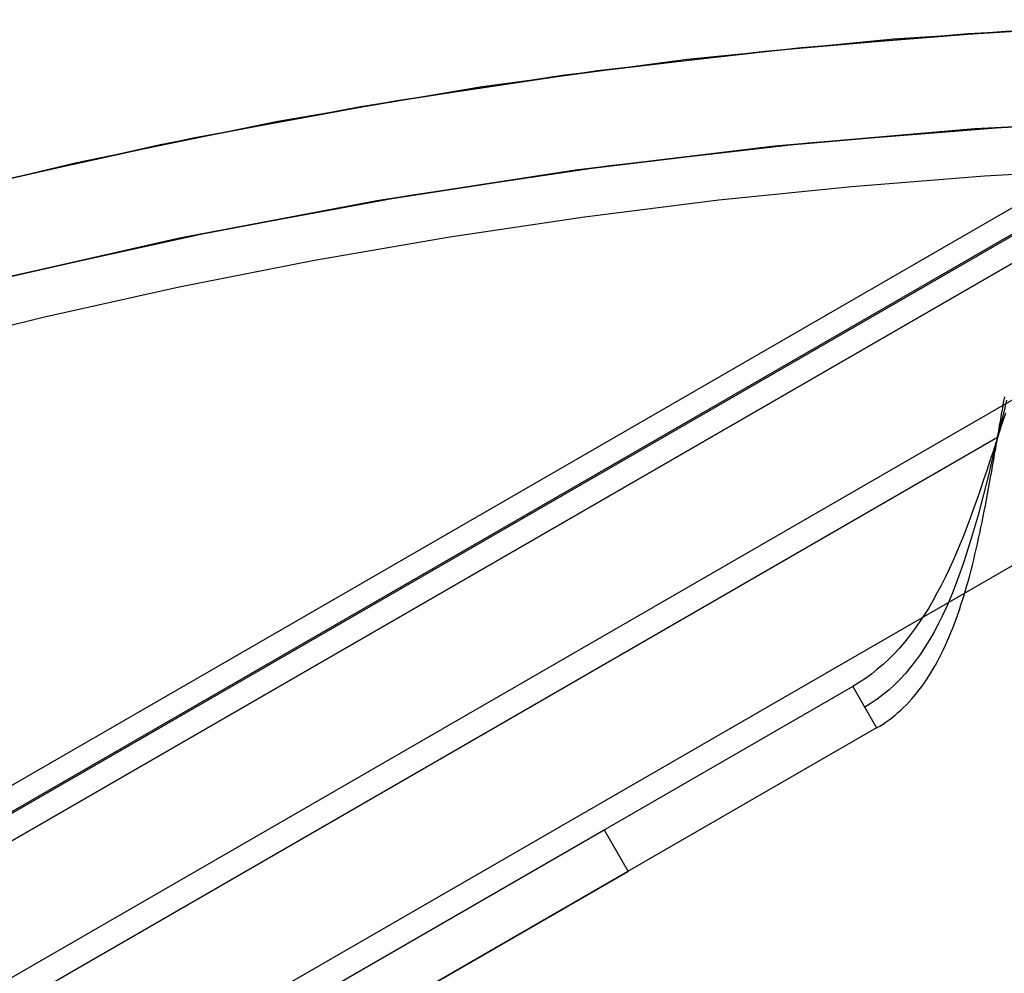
# Model space of a CAD drawing. Header units: millimetres. Extents: x -356 to 356, y -410 to 410.
# Tile 96 of 126: x -14.18 to -3.89, y 52.53 to 62.5. Entities that reach past the tile are written whole.
import ezdxf

# ---------------------------------------------------------------- set-up
doc = ezdxf.new("R2010")
doc.units = ezdxf.units.MM
doc.header["$MEASUREMENT"] = 0
doc.layers.add('1', color=7, linetype='Continuous')

msp = doc.modelspace()

# ---------------------------------------------------------------- linework, layer by layer
at = {"layer": '1', "color": 252}
for points in [[(-32.474, 53.401), (-30.632, 54.479), (-28.754, 55.493), (-26.843, 56.442), (-24.9, 57.326), (-22.928, 58.142), (-20.93, 58.891), (-18.907, 59.572), (-16.862, 60.182), (-14.798, 60.723), (-12.716, 61.193), (-10.619, 61.591), (-8.51, 61.918), (-6.392, 62.172), (-4.265, 62.354), (-2.134, 62.464), (0, 62.5)], [(-32.247, 53.539), (-30.393, 54.613), (-28.502, 55.622), (-26.579, 56.567), (-24.624, 57.445), (-22.64, 58.255), (-20.63, 58.997), (-18.595, 59.67), (-16.538, 60.272), (-14.462, 60.804), (-12.369, 61.264), (-10.262, 61.652), (-8.142, 61.967), (-6.013, 62.21), (-3.877, 62.38), (-1.736, 62.476)], [(3.607, 62.396), (1.444, 62.483), (-0.722, 62.496), (-2.886, 62.433), (-5.048, 62.296), (-7.203, 62.084), (-9.349, 61.797), (-11.484, 61.436), (-13.606, 61.001), (-15.711, 60.493), (-17.797, 59.913), (-19.862, 59.26), (-21.903, 58.536), (-23.918, 57.742), (-25.904, 56.879), (-27.859, 55.948), (-29.78, 54.949), (-31.666, 53.884)], [(0, 61.5), (-2.1, 61.464), (-4.197, 61.357), (-6.289, 61.178), (-8.374, 60.927), (-10.449, 60.606), (-12.513, 60.214), (-14.561, 59.751), (-16.593, 59.219), (-18.605, 58.618), (-20.595, 57.949), (-22.562, 57.212), (-24.502, 56.408), (-26.413, 55.539), (-28.294, 54.605), (-30.142, 53.607), (-31.954, 52.547)], [(-31.954, 52.547), (-30.142, 53.607), (-28.294, 54.605), (-26.413, 55.539), (-24.502, 56.408), (-22.562, 57.212), (-20.595, 57.949), (-18.605, 58.618), (-16.593, 59.219), (-14.561, 59.751), (-12.513, 60.214), (-10.449, 60.606), (-8.374, 60.927), (-6.289, 61.178), (-4.197, 61.357), (-2.1, 61.464), (0, 61.5)], [(-31.747, 52.672), (-29.923, 53.73), (-28.064, 54.724), (-26.172, 55.653), (-24.249, 56.517), (-22.298, 57.315), (-20.321, 58.046), (-18.319, 58.708), (-16.296, 59.302), (-14.254, 59.825), (-12.196, 60.279), (-10.123, 60.661), (-8.038, 60.973), (-5.943, 61.212), (-3.842, 61.38), (-1.736, 61.475)], [(-2.893, 61.057), (-50.957, 33.307)], [(-2.893, 61.057), (-50.957, 33.307)], [(-2.893, 61.057), (-50.957, 33.307)], [(0, 61), (-1.354, 60.985), (-2.719, 60.939), (-4.095, 60.862), (-5.481, 60.753), (-6.875, 60.611), (-8.277, 60.436), (-9.686, 60.226), (-11.1, 59.982), (-12.518, 59.702), (-13.939, 59.386), (-15.362, 59.034), (-16.785, 58.645), (-18.207, 58.22), (-19.627, 57.756), (-21.043, 57.256), (-22.454, 56.717), (-23.858, 56.141), (-25.254, 55.527), (-26.641, 54.875), (-28.017, 54.185), (-29.38, 53.458), (-30.729, 52.694)], [(0, 61), (-1.354, 60.985), (-2.719, 60.939), (-4.095, 60.862), (-5.481, 60.753), (-6.875, 60.611), (-8.277, 60.436), (-9.686, 60.226), (-11.1, 59.982), (-12.518, 59.702), (-13.939, 59.386), (-15.362, 59.034), (-16.785, 58.645), (-18.207, 58.22), (-19.627, 57.756), (-21.043, 57.256), (-22.454, 56.717), (-23.858, 56.141), (-25.254, 55.527), (-26.641, 54.875), (-28.017, 54.185), (-29.38, 53.458), (-30.729, 52.694)], [(-51.062, 32.972), (-2.912, 60.772)], [(-50.832, 33.09), (-2.768, 60.84)], [(-2.643, 60.624), (-50.707, 32.874)], [(-50.707, 32.874), (-2.643, 60.624)], [(-2.643, 60.624), (-50.707, 32.874)], [(-50.312, 31.673), (-2.162, 59.472)], [(-50.312, 31.673), (-2.162, 59.472)], [(-49.562, 30.374), (-1.412, 58.173)], [(-47.892, 32.767), (-3.958, 58.132)], [(-47.892, 32.767), (-3.958, 58.132)], [(-5.473, 55.525), (-44.877, 32.775)], [(-5.473, 55.525), (-5.223, 55.092)], [(-5.223, 55.092), (-44.627, 32.342)], [(-42.279, 34.275), (-8.071, 54.025)], [(-8.071, 54.025), (-7.821, 53.592)], [(-42.029, 33.842), (-7.821, 53.592)]]:
    msp.add_lwpolyline(points, dxfattribs=at)
at = {"layer": '1', "color": 252, "extrusion": (0.999401, 0.002077, -0.034557)}
msp.add_lwpolyline([(57.963, -527.6), (57.993, -528.099)], dxfattribs=at)
at = {"layer": '1', "color": 252, "extrusion": (0.976596, 0.082044, -0.198817)}
msp.add_lwpolyline([(57.166, -517.308), (57.36, -517.769)], dxfattribs=at)
at = {"layer": '1', "color": 252, "extrusion": (0.930777, 0.248714, -0.267948)}
msp.add_lwpolyline([(55.417, -506.345), (55.77, -506.699)], dxfattribs=at)
at = {"layer": '1', "color": 252, "extrusion": (-0.183311, 0.317504, 0.93037)}
msp.add_lwpolyline([(-23.648, -240.907), (-23.648, -241.407)], dxfattribs=at)
at = {"layer": '1', "color": 252, "extrusion": (-0.231455, 0.935414, -0.267261)}
for points in [[(-2.259, -501.975), (-8.024, -495.749)], [(-2.329, -502.04), (-8.093, -495.813)], [(-8.163, -495.877), (-2.398, -502.104)]]:
    msp.add_lwpolyline(points, dxfattribs=at)
at = {"layer": '1', "color": 252}
for points in [[(-3.864, 58.519, -528.051), (-3.891, 58.41, -528.039), (-3.917, 58.3, -528.031), (-3.944, 58.19, -528.027), (-3.971, 58.08, -528.027), (-3.997, 57.97, -528.031), (-4.024, 57.86, -528.038), (-4.051, 57.75, -528.05), (-4.078, 57.641, -528.065), (-4.106, 57.533, -528.084), (-4.134, 57.426, -528.107), (-4.163, 57.319, -528.133), (-4.193, 57.214, -528.163), (-4.223, 57.11, -528.197), (-4.254, 57.008, -528.234), (-4.286, 56.907, -528.274), (-4.319, 56.807, -528.318), (-4.353, 56.71, -528.365), (-4.388, 56.615, -528.415), (-4.424, 56.521, -528.468), (-4.462, 56.43, -528.524), (-4.501, 56.341, -528.583), (-4.541, 56.255, -528.644), (-4.583, 56.171, -528.708), (-4.626, 56.09, -528.774), (-4.671, 56.012, -528.843), (-4.718, 55.936, -528.913), (-4.766, 55.863, -528.985), (-4.816, 55.794, -529.059), (-4.868, 55.727, -529.135), (-4.921, 55.663, -529.212), (-4.977, 55.603, -529.29), (-5.034, 55.546, -529.37), (-5.093, 55.492, -529.45), (-5.154, 55.441, -529.531), (-5.217, 55.394, -529.613), (-5.281, 55.35, -529.695), (-5.348, 55.309, -529.777)], [(-5.223, 55.092, -529.777), (-5.189, 55.112, -529.73), (-5.156, 55.133, -529.683), (-5.124, 55.155, -529.636), (-5.092, 55.178, -529.589), (-5.061, 55.202, -529.543), (-5.03, 55.227, -529.496), (-5, 55.253, -529.45), (-4.97, 55.279, -529.403), (-4.941, 55.307, -529.357), (-4.912, 55.335, -529.312), (-4.884, 55.365, -529.266), (-4.856, 55.395, -529.221), (-4.829, 55.426, -529.176), (-4.803, 55.459, -529.131), (-4.777, 55.492, -529.087), (-4.751, 55.526, -529.043), (-4.726, 55.56, -529), (-4.702, 55.596, -528.957), (-4.678, 55.633, -528.914), (-4.655, 55.67, -528.872), (-4.632, 55.709, -528.831), (-4.609, 55.748, -528.79), (-4.587, 55.788, -528.749), (-4.566, 55.829, -528.709), (-4.544, 55.87, -528.67), (-4.524, 55.913, -528.631), (-4.504, 55.956, -528.593), (-4.484, 56, -528.555), (-4.465, 56.045, -528.519), (-4.446, 56.09, -528.482), (-4.427, 56.136, -528.447), (-4.409, 56.183, -528.412), (-4.392, 56.231, -528.378), (-4.374, 56.279, -528.345), (-4.358, 56.328, -528.313), (-4.341, 56.378, -528.281), (-4.325, 56.428, -528.251), (-4.309, 56.479, -528.221), (-4.294, 56.53, -528.192), (-4.279, 56.582, -528.163), (-4.264, 56.635, -528.136), (-4.25, 56.688, -528.11), (-4.236, 56.741, -528.084), (-4.222, 56.796, -528.06), (-4.208, 56.85, -528.036), (-4.195, 56.905, -528.013), (-4.182, 56.961, -527.992), (-4.169, 57.017, -527.971), (-4.157, 57.073, -527.951), (-4.144, 57.13, -527.933), (-4.132, 57.187, -527.915), (-4.12, 57.245, -527.899), (-4.109, 57.303, -527.883), (-4.097, 57.361, -527.868), (-4.086, 57.419, -527.855), (-4.074, 57.478, -527.842), (-4.063, 57.537, -527.831), (-4.052, 57.596, -527.821), (-4.042, 57.656, -527.811), (-4.031, 57.715, -527.803), (-4.02, 57.775, -527.796), (-4.01, 57.835, -527.79), (-3.999, 57.895, -527.785), (-3.989, 57.955, -527.781), (-3.978, 58.015, -527.779), (-3.968, 58.075, -527.777), (-3.958, 58.135, -527.777), (-3.947, 58.195, -527.777), (-3.937, 58.255, -527.779), (-3.926, 58.315, -527.782), (-3.916, 58.375, -527.786), (-3.905, 58.435, -527.791), (-3.895, 58.495, -527.797), (-3.884, 58.555, -527.804)], [(-3.876, 58.384, -528.287), (-3.909, 58.284, -528.281), (-3.941, 58.185, -528.277), (-3.974, 58.085, -528.277), (-4.006, 57.985, -528.28), (-4.039, 57.885, -528.287), (-4.071, 57.785, -528.297), (-4.105, 57.686, -528.31), (-4.138, 57.588, -528.326), (-4.172, 57.49, -528.345), (-4.206, 57.394, -528.368), (-4.241, 57.298, -528.394), (-4.277, 57.203, -528.423), (-4.313, 57.11, -528.454), (-4.35, 57.018, -528.489), (-4.388, 56.927, -528.526), (-4.427, 56.838, -528.567), (-4.466, 56.751, -528.61), (-4.507, 56.665, -528.655), (-4.549, 56.581, -528.703), (-4.592, 56.5, -528.753), (-4.636, 56.42, -528.806), (-4.682, 56.343, -528.861), (-4.729, 56.268, -528.917), (-4.777, 56.195, -528.976), (-4.827, 56.124, -529.036), (-4.878, 56.057, -529.098), (-4.93, 55.991, -529.162), (-4.984, 55.928, -529.227), (-5.04, 55.868, -529.293), (-5.097, 55.811, -529.36), (-5.155, 55.756, -529.428), (-5.216, 55.705, -529.497), (-5.277, 55.656, -529.566), (-5.341, 55.609, -529.636), (-5.406, 55.566, -529.706), (-5.473, 55.525, -529.777)]]:
    msp.add_polyline3d(points, dxfattribs=at)

doc.saveas('drawing.dxf')
